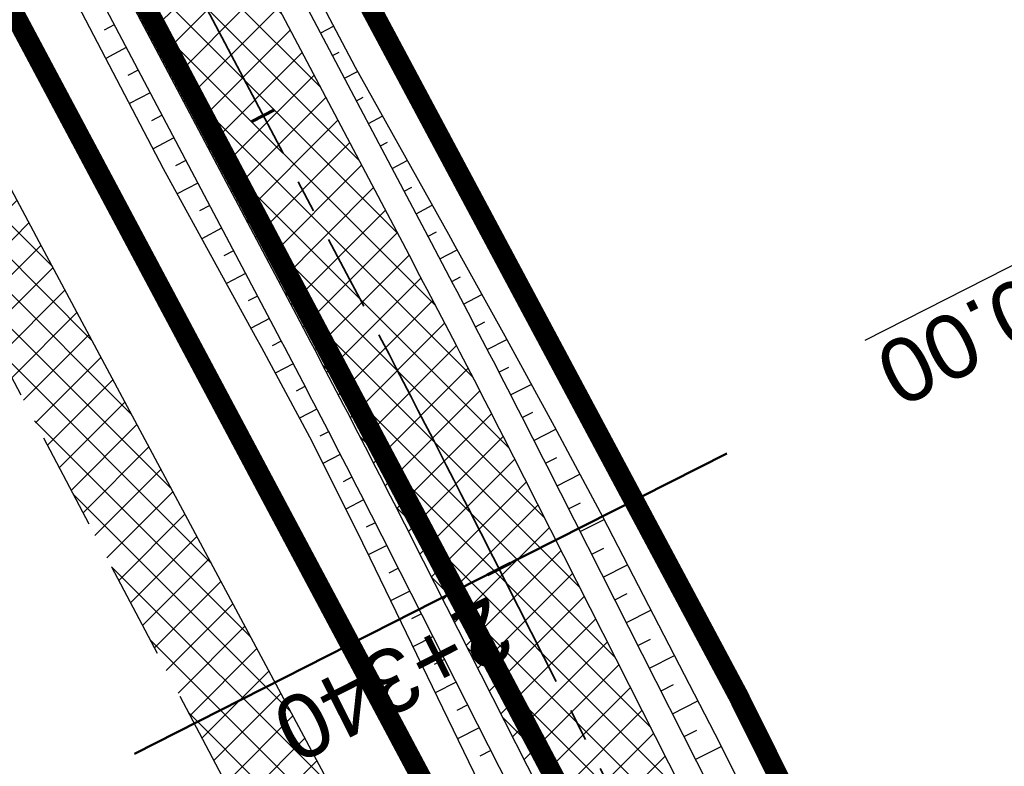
# Model space of a CAD drawing. Header units: metres. Extents: x 7529682 to 7533711, y 5721195 to 5727842.
# Tile 109 of 232: x 7530798 to 7530818, y 5725727 to 5725741. Entities that reach past the tile are written whole.
import ezdxf

# ---------------------------------------------------------------- set-up
doc = ezdxf.new("R2010")
doc.units = ezdxf.units.M
for name, pattern in [('817-dzialki-09-05-04$0$HIDDEN', [0.375, 0.25, -0.125]), ('ACAD_ISO05W100', [33, 24, -3, 0, -3, 0, -3]), ('CENTER2', [28.575000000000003, 19.05, -3.175, 3.175, -3.175]), ('HIDDEN', [9.524999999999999, 6.35, -3.175])]:
    doc.linetypes.add(name, pattern=pattern)
for name, color, linetype in [('C-DROGI-SYTUACJA', 7, 'Continuous'), ('C-DROGI-SYTUACJA-ETYKIETY', 7, 'Continuous'), ('D-hatch-pobocza', 131, 'Continuous'), ('D-pobocza', 60, 'Continuous'), ('D-rowy', 160, 'Continuous'), ('D-skarpa', 2, 'Continuous'), ('D-skarpa-kreskowanie', 2, 'Continuous')]:
    doc.layers.add(name, color=color, linetype=linetype)
for name, color, linetype, lineweight, true_color in [('D-hatch-ciag-pieszo-rowerowy', 7, 'Continuous', 13, 0xff9f80), ('D-LR-etap-III', 7, '817-dzialki-09-05-04$0$HIDDEN', 50, 0x00008f), ('D-przekroje-pop', 7, 'Continuous', 50, 0x000099)]:
    doc.layers.add(name, color=color, linetype=linetype, lineweight=lineweight, true_color=true_color)
for name, color, linetype, lineweight in [('D-krawędzie', 3, 'Continuous', 30), ('D-obrzeża', 2, 'Continuous', 30), ('D-pas-drogowy', 7, 'ACAD_ISO05W100', 50)]:
    doc.layers.add(name, color=color, linetype=linetype, lineweight=lineweight)
doc.layers.add('poprzeczki', color=7, linetype='Continuous', true_color=0x0000c7)
doc.styles.get("Standard").update_dxf_attribs({"font": 'arial.ttf'})
pattern_1 = [(45, (0, 0), (-0.3367596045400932, 0.3367596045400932), []), (135, (0, 0), (-0.3367596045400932, -0.3367596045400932), [])]

# ---------------------------------------------------------------- blocks, each defined once
blk = doc.blocks.new('AeccTickLine')
at = {"color": 0, "linetype": 'ByBlock', "lineweight": -2}
blk.add_line((0, 1), (-3.673819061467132e-16, -1), dxfattribs=at)

msp = doc.modelspace()

# ---------------------------------------------------------------- hatches: boundary and pattern name
at = {"layer": 'D-hatch-ciag-pieszo-rowerowy'}
h = msp.add_hatch(dxfattribs=at)
h.set_pattern_fill('ANSI37', color=256, scale=0.15, style=0)
h.set_pattern_definition(pattern_1)
edge = h.paths.add_edge_path()
edge.add_line((7530776.607199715, 5725790.32115803), (7530759.629252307, 5725822.460878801))
edge.add_line((7530759.629252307, 5725822.460878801), (7530758.520315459, 5725821.883972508))
edge.add_line((7530758.520315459, 5725821.883972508), (7530775.500859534, 5725789.739336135))
edge.add_line((7530775.500859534, 5725789.739336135), (7530792.728626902, 5725756.83339883))
edge.add_line((7530792.728626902, 5725756.83339883), (7530803.872935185, 5725735.729115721))
edge.add_arc((7530538.588320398, 5725595.643166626), 299.9999999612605, 26.897255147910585, 27.836700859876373, ccw=False)
edge.add_line((7530806.134081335, 5725731.360762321), (7530814.970565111, 5725713.941033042))
edge.add_line((7530814.970565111, 5725713.941033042), (7530815.845092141, 5725714.97978109))
edge.add_line((7530815.845092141, 5725714.97978109), (7530807.239406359, 5725731.94451075))
edge.add_arc((7530539.69370321, 5725596.226801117), 299.9999999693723, 26.89727954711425, 27.83670124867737)
edge.add_line((7530804.978317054, 5725736.312752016), (7530793.835011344, 5725757.415136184))
edge.add_line((7530793.835011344, 5725757.415136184), (7530776.607199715, 5725790.32115803))
edge = h.paths.add_edge_path()
edge.add_line((7530816.037319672, 5725715.20810562), (7530816.719618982, 5725716.018528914))
edge.add_line((7530816.719618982, 5725716.018528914), (7530808.344729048, 5725732.528263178))
edge.add_arc((7530540.799086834, 5725596.810433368), 299.9999999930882, 26.89730528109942, 27.83670086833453)
edge.add_line((7530806.083701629, 5725736.896382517), (7530794.941395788, 5725757.996873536))
edge.add_line((7530794.941395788, 5725757.996873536), (7530777.713539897, 5725790.902979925))
edge.add_line((7530777.713539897, 5725790.902979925), (7530760.738189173, 5725823.037785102))
edge.add_line((7530760.738189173, 5725823.037785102), (7530759.629252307, 5725822.460878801))
edge.add_line((7530759.629252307, 5725822.460878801), (7530776.607199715, 5725790.32115803))
edge.add_line((7530776.607199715, 5725790.32115803), (7530793.835011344, 5725757.415136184))
edge.add_line((7530793.835011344, 5725757.415136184), (7530804.978317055, 5725736.312752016))
edge.add_arc((7530539.69370321, 5725596.226801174), 299.9999999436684, 26.89727953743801, 27.83670123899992, ccw=False)
edge.add_line((7530807.239406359, 5725731.94451075), (7530815.845092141, 5725714.97978109))
edge.add_line((7530815.845092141, 5725714.97978109), (7530816.037319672, 5725715.20810562))
at = {"layer": 'D-hatch-pobocza'}
h = msp.add_hatch(dxfattribs=at)
h.set_pattern_fill('ANSI37', color=256, scale=0.15, style=0)
h.set_pattern_definition(pattern_1)
h.paths.add_polyline_path([(7530720.98, 5725884.44), (7530708.37, 5725908.34), (7530695.8, 5725932.28), (7530687.36, 5725949.02), (7530675.509999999, 5725970.87), (7530663.29, 5725994.02), (7530649.63, 5726020.19), (7530635.9, 5726046.17), (7530600.685173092, 5726114.059213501), (7530599.742800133, 5726113.514541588), (7530641.555222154, 5726032.007915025), (7530660.960861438, 5725995.070069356), (7530689.128213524, 5725941.540167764), (7530707.335918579, 5725907.031820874), (7530725.255781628, 5725873.092686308), (7530743.969545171, 5725837.653904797), (7530770.526708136, 5725787.119408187), (7530787.864146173, 5725754.266918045), (7530809.812893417, 5725712.701971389), (7530812.027706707, 5725712.540894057), (7530798.84, 5725737.15), (7530787.349999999, 5725758.8), (7530776.05, 5725780.2), (7530760.429999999, 5725809.79), (7530749.219999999, 5725830.63), (7530733.519999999, 5725861.06)])

# ---------------------------------------------------------------- linework, layer by layer
at = {"layer": 'C-DROGI-SYTUACJA', "color": 10, "linetype": 'CENTER2', "lineweight": 35, "ltscale": 0.2}
msp.add_lwpolyline([(7530731.225186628, 5725876.243669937), (7530749.9411932, 5725840.80064079), (7530776.607199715, 5725790.32115803), (7530793.835011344, 5725757.415136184), (7530804.978317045, 5725736.312752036, -0.004099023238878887), (7530807.239406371, 5725731.944510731), (7530820.113028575, 5725706.566228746), (7530830.270223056, 5725687.299354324), (7530846.386568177, 5725656.604833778), (7530866.204308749, 5725619.068234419), (7530877.760224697, 5725597.076230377, 0.1335355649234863), (7530884.90917624, 5725589.391702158), (7530887.484076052, 5725587.791725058, -0.1336076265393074), (7530894.635661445, 5725580.10218264), (7530904.400482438, 5725561.506014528, -0.1127731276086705)], format="xyb", dxfattribs=at)
at = {"layer": 'D-krawędzie', "linetype": 'HIDDEN', "ltscale": 0.3, "flags": 128}
msp.add_lwpolyline([(7530572.009999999, 5726166.06), (7530620.380949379, 5726072.761487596), (7530641.555222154, 5726032.007915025), (7530660.960861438, 5725995.070069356), (7530689.128213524, 5725941.540167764), (7530707.335918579, 5725907.031820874), (7530725.255781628, 5725873.092686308), (7530743.969545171, 5725837.653904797), (7530770.526708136, 5725787.119408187), (7530787.864146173, 5725754.266918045), (7530809.897571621, 5725712.541613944), (7530824.739035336, 5725684.389287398), (7530840.856259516, 5725653.693092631), (7530860.675070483, 5725616.154465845), (7530865.283000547, 5725607.394015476), (7530878.050274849, 5725583.079962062), (7530918.171722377, 5725507.178125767), (7530950.162943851, 5725446.305402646), (7530993.419108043, 5725364.264712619), (7531022.766433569, 5725308.719304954), (7531053.80955549, 5725249.872416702), (7531081.165622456, 5725197.874670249), (7531103.902359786, 5725154.540603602), (7531128.123220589, 5725108.448161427), (7531149.3, 5725068.249999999), (7531167.380094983, 5725033.766927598), (7531197.164745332, 5724976.987689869), (7531228.151004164, 5724918.034426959), (7531253.152837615, 5724870.491119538), (7531286.7961686, 5724806.653565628), (7531306.739858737, 5724768.664832), (7531335.094443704, 5724714.652299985), (7531357.3191504, 5724672.438740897), (7531373.644908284, 5724641.454376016), (7531392.161870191, 5724605.998675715), (7531418.480331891, 5724555.852756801), (7531439.726902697, 5724515.582472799), (7531468.399107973, 5724461.077223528), (7531491.782023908, 5724416.527754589), (7531531.990296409, 5724339.832565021), (7531557.226635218, 5724291.658956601), (7531569.851546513, 5724267.577443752), (7531591.375556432, 5724226.547822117), (7531610.003879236, 5724191.103071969), (7531616.882991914, 5724177.998849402), (7531629.984986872, 5724153.025496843), (7531641.006768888, 5724132.021778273), (7531664.906257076, 5724087.616922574), (7531677.64401952, 5724064.785715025), (7531683.112433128, 5724054.988140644), (7531686.752875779, 5724048.180044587), (7531695.447538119, 5724031.696667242), (7531703.748818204, 5724015.917210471), (7531709.214143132, 5724005.513965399), (7531719.388607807, 5723986.14687362), (7531726.295217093, 5723973.000144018), (7531732.740794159, 5723960.735633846), (7531735.13, 5723956.19)], dxfattribs=at)
at = {"layer": 'D-LR-etap-III', "ltscale": 10, "flags": 128}
msp.add_lwpolyline([(7531750.474471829, 5723895.103125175, 0.4, 0.4, 0), (7531750.505, 5723895.13, 0.4, 0.4, 0), (7531682.71, 5724022.92, 0.4, 0.4, 0), (7531619.177023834, 5724147.203692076, 0.4, 0.4, 0), (7531592.308960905, 5724198.48863389, 0.4, 0.4, 0), (7531553.263875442, 5724272.918564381, 0.4, 0.4, 0), (7531504.019999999, 5724366.79, 0.4, 0.4, 0), (7531482.09, 5724407.62, 0.4, 0.4, 0), (7531412.350402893, 5724541.182759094, 0.4, 0.4, 0), (7531388.463669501, 5724586.929768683, 0.4, 0.4, 0), (7531345.12, 5724669.94, 0.4, 0.4, 0), (7531127.66, 5725081.67, 0.4, 0.4, 0), (7531059.253139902, 5725211.040795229, 0.4, 0.4, 0), (7531008.007244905, 5725307.953830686, 0.4, 0.4, 0), (7530964.181635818, 5725390.835555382, 0.4, 0.4, 0), (7530914.557354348, 5725484.683561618, 0.4, 0.4, 0), (7530865.243241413, 5725577.493975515, 0.4, 0.4, 0), (7530840.085257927, 5725624.058651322, 0.4, 0.4, 0), (7530802.559525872, 5725694.924584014, 0.4, 0.4, 0), (7530755.54, 5725787.51, 0.4, 0.4, 0), (7530708.717810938, 5725876.303221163, 0.4, 0.4, 0), (7530695.12, 5725902.09, 0.4, 0.4, 0), (7530642.91397006, 5726001.07839487, 0.4, 0.4, 0), (7530634.934723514, 5726016.146615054, 0.4, 0.4, 0), (7530610.820000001, 5726061.929999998, 0.4, 0.4, 0), (7530610.820000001, 5726061.929999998, 0.4, 0.4, 0), (7530607.21, 5726063.51, 0.4, 0.4, 0), (7530597.42, 5726080.68, 0.4, 0.4, 0), (7530591.16, 5726088.44, 0.4, 0.4, 0), (7530581.28, 5726107.21, 0.4, 0.4, 0), (7530571.29, 5726130.56, 0.4, 0.4, 0), (7530549.554994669, 5726171.527317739, 0.4, 0.4, 0), (7530531.014309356, 5726206.473807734, 0.4, 0.4, 0), (7530516.461208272, 5726236.016618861, 0.4, 0.4, 0), (7530500.798929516, 5726266.141265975, 0.4, 0.4, 0), (7530491.349999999, 5726283.94, 0.4, 0.4, 0), (7530482.4, 5726303.41, 0.4, 0.4, 0), (7530482.4, 5726303.41, 0.4, 0.4, 0), (7530450.41, 5726357.28, 0.4, 0.4, 0), (7530397.759396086, 5726458.499907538, 0.4, 0.4, 0), (7530334.707815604, 5726583.664702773, 0.4, 0.4, 0), (7530303.939274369, 5726645.167943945, 0.4, 0.4, 0), (7530300.509779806, 5726651.777515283, 0.4, 0.4, 0), (7530289.213532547, 5726671.966724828, 0.4, 0.4, 0), (7530281.54, 5726685.57, 0.4, 0.4, 0), (7530261.37085633, 5726724.163374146, 0.4, 0.4, 0), (7530254.03, 5726738.21, 0.4, 0.4, 0), (7530197.219999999, 5726845.06, 0.4, 0.4, 0), (7530194.71, 5726849.15, 0.4, 0.4, 0), (7530195.92, 5726850.75, 0.4, 0.4, 0), (7530170.546669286, 5726892.961489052, 0.4, 0.4, 0), (7530143.174718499, 5726945.065838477, 0.4, 0.4, 0), (7530105.059999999, 5727018.32, 0.4, 0.4, 0), (7530100.059999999, 5727027.16, 0.4, 0.4, 0), (7530062.318670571, 5727099.625398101, 0.4, 0.4, 0), (7530015.378537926, 5727189.420463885, 0.4, 0.4, 0), (7529983.207960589, 5727250.206596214, 0.4, 0.4, 0), (7529953.284293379, 5727306.74720398, 0.4, 0.4, 0), (7529900.67053443, 5727406.15903814, 0.4, 0.4, 0), (7529890.630239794, 5727425.131178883, 0.4, 0.4, 0), (7529875.155383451, 5727454.426350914, 0.4, 0.4, 0), (7529857.560096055, 5727487.787346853, 0.4, 0.4, 0), (7529835.194401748, 5727530.19312405, 0.4, 0.4, 0), (7529811.740544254, 5727574.662079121, 0.4, 0.4, 0), (7529792.101859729, 5727611.922638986, 0.4, 0.4, 0), (7529768.066117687, 5727657.469613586, 0.4, 0.4, 0), (7529755.210566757, 5727682.131373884, 0.4, 0.4, 0), (7529753.309999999, 5727681.13, 0.4, 0.4, 0), (7529739.21, 5727707.77, 0.4, 0.4, 0), (7529735.394745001, 5727711.251990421, 0.4, 0.4, 0), (7529725.42, 5727730.2, 0.4, 0.4, 0), (7529723.55, 5727729.88, 0.4, 0.4, 0), (7529695.566668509, 5727782.932080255, 0.4, 0.4, 0), (7529717.67971874, 5727794.024357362, 0.4, 0.4, 0), (7529736.274870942, 5727758.647400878, 0.4, 0.4, 0), (7529736.274870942, 5727758.647400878, 0.4, 0.4, 0), (7529744.511003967, 5727750.406106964, 0.4, 0.4, 0), (7529744.511003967, 5727750.406106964, 0.4, 0.4, 0), (7529750.282568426, 5727738.549848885, 0.4, 0.4, 0), (7529777.108510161, 5727687.569424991, 0.4, 0.4, 0), (7529796.51537536, 5727651.329932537, 0.4, 0.4, 0), (7529814.937945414, 5727616.793170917, 0.4, 0.4, 0), (7529839.006722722, 5727572.303976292, 0.4, 0.4, 0), (7529860.617626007, 5727532.509108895, 0.4, 0.4, 0), (7529882.348967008, 5727491.504261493, 0.4, 0.4, 0), (7529904.865139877, 5727449.096370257, 0.4, 0.4, 0), (7529920.747384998, 5727418.884773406, 0.4, 0.4, 0), (7529946.676504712, 5727368.547487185, 0.4, 0.4, 0), (7529972.024701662, 5727320.573310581, 0.4, 0.4, 0), (7529987.740014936, 5727290.153392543, 0.4, 0.4, 0), (7529996.497385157, 5727273.661630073, 0.4, 0.4, 0), (7530017.541471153, 5727234.202689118, 0.4, 0.4, 0), (7530033.053657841, 5727204.864166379, 0.4, 0.4, 0), (7530051.622983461, 5727170.222745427, 0.4, 0.4, 0), (7530069.276612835, 5727137.015751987, 0.4, 0.4, 0), (7530089.385386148, 5727097.533639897, 0.4, 0.4, 0), (7530109.712512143, 5727060.746615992, 0.4, 0.4, 0), (7530136.769722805, 5727011.640131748, 0.4, 0.4, 0), (7530162.446686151, 5726962.743777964, 0.4, 0.4, 0), (7530187.674104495, 5726916.992101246, 0.4, 0.4, 0), (7530207.820739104, 5726879.335323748, 0.4, 0.4, 0), (7530230.625609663, 5726834.518686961, 0.4, 0.4, 0), (7530262.288093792, 5726776.61832811, 0.4, 0.4, 0), (7530277.509672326, 5726760.213143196, 0.4, 0.4, 0), (7530286.036865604, 5726744.106684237, 0.4, 0.4, 0), (7530288.097472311, 5726735.884066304, 0.4, 0.4, 0), (7530290.393870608, 5726725.046963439, 0.4, 0.4, 0), (7530296.17664807, 5726713.582980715, 0.4, 0.4, 0), (7530302.726195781, 5726701.18226779, 0.4, 0.4, 0), (7530325.685047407, 5726657.466383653, 0.4, 0.4, 0), (7530343.243978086, 5726623.648592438, 0.4, 0.4, 0), (7530360.229820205, 5726591.746871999, 0.4, 0.4, 0), (7530383.20855044, 5726548.059469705, 0.4, 0.4, 0), (7530406.017875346, 5726503.605514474, 0.4, 0.4, 0), (7530427.464919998, 5726462.620289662, 0.4, 0.4, 0), (7530447.9278544, 5726424.388014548, 0.4, 0.4, 0), (7530471.126878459, 5726379.920667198, 0.4, 0.4, 0), (7530490.501003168, 5726343.033350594, 0.4, 0.4, 0), (7530509.499458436, 5726306.733076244, 0.4, 0.4, 0), (7530529.890269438, 5726267.244072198, 0.4, 0.4, 0), (7530543.852446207, 5726238.990319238, 0.4, 0.4, 0), (7530554.808897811, 5726218.943990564, 0.4, 0.4, 0), (7530559.027108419, 5726212.223286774, 0.4, 0.4, 0), (7530563.060988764, 5726206.409670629, 0.4, 0.4, 0), (7530566.93354971, 5726200.463543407, 0.4, 0.4, 0), (7530569.771022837, 5726194.901501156, 0.4, 0.4, 0), (7530571.47319415, 5726191.282350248, 0.4, 0.4, 0), (7530572.839142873, 5726188.024533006, 0.4, 0.4, 0), (7530575.295071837, 5726182.034664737, 0.4, 0.4, 0), (7530579.736851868, 5726173.306070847, 0.4, 0.4, 0), (7530583.3, 5726167.41, 0.4, 0.4, 0), (7530593.4, 5726163.33, 0.4, 0.4, 0), (7530598.618375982, 5726155.264489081, 0.4, 0.4, 0), (7530608.258304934, 5726140.497132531, 0.4, 0.4, 0), (7530603.269999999, 5726136.83, 0.4, 0.4, 0), (7530606.53, 5726131.84, 0.4, 0.4, 0), (7530604.239057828, 5726124.21679044, 0.4, 0.4, 0), (7530605.847136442, 5726121.630127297, 0.4, 0.4, 0), (7530608.971611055, 5726116.164124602, 0.4, 0.4, 0), (7530618.114293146, 5726097.791111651, 0.4, 0.4, 0), (7530651.213125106, 5726034.959524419, 0.4, 0.4, 0), (7530670.243741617, 5725998.61095082, 0.4, 0.4, 0), (7530698.075474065, 5725945.952624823, 0.4, 0.4, 0), (7530716.505955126, 5725911.3051464, 0.4, 0.4, 0), (7530735.223454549, 5725875.667401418, 0.4, 0.4, 0), (7530752.504235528, 5725842.154920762, 0.4, 0.4, 0), (7530778.310652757, 5725793.501254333, 0.4, 0.4, 0), (7530797.499961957, 5725756.381811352, 0.4, 0.4, 0), (7530812.518974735, 5725728.28874362, 0.4, 0.4, 0), (7530820.039295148, 5725713.160404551, 0.4, 0.4, 0), (7530822.422446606, 5725710.193574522, 0.4, 0.4, 0), (7530833.154893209, 5725688.800634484, 0.4, 0.4, 0), (7530849.629354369, 5725656.158601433, 0.4, 0.4, 0), (7530867.98290276, 5725621.963939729, 0.4, 0.4, 0), (7530872.629809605, 5725612.88760475, 0.4, 0.4, 0), (7530880.354488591, 5725597.594500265, 0.4, 0.4, 0), (7530883.839446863, 5725593.389159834, 0.4, 0.4, 0), (7530891.782113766, 5725587.763349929, 0.4, 0.4, 0), (7530895.038670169, 5725584.280746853, 0.4, 0.4, 0), (7530897.033644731, 5725580.941110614, 0.4, 0.4, 0), (7530900.951646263, 5725579.945856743, 0.4, 0.4, 0), (7530904.80970798, 5725571.977328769, 0.4, 0.4, 0), (7530903.682362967, 5725568.566434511, 0.4, 0.4, 0), (7530908.900614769, 5725558.844845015, 0.4, 0.4, 0), (7530910.252030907, 5725545.671606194, 0.4, 0.4, 0), (7530912.872986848, 5725538.645543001, 0.4, 0.4, 0), (7530945.278171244, 5725478.464284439, 0.4, 0.4, 0), (7530959.692318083, 5725450.24628822, 0.4, 0.4, 0), (7531002.82670893, 5725368.192370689, 0.4, 0.4, 0), (7531044.703532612, 5725290.314293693, 0.4, 0.4, 0), (7531064.098839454, 5725253.212562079, 0.4, 0.4, 0), (7531083.010253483, 5725216.677517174, 0.4, 0.4, 0), (7531113.013137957, 5725158.465613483, 0.4, 0.4, 0), (7531137.364304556, 5725113.07076138, 0.4, 0.4, 0), (7531150.830830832, 5725086.711759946, 0.4, 0.4, 0), (7531159.745663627, 5725076.640848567, 0.4, 0.4, 0), (7531166.309999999, 5725074.58, 0.4, 0.4, 0), (7531172.29, 5725062.58, 0.4, 0.4, 0), (7531170.589828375, 5725055.605912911, 0.4, 0.4, 0), (7531173.732823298, 5725044.080706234, 0.4, 0.4, 0), (7531215.342008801, 5724964.859648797, 0.4, 0.4, 0), (7531238.054496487, 5724921.684649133, 0.4, 0.4, 0), (7531262.389821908, 5724875.282876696, 0.4, 0.4, 0), (7531295.587160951, 5724811.265731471, 0.4, 0.4, 0), (7531348.487908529, 5724712.362812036, 0.4, 0.4, 0), (7531363.740817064, 5724682.68394264, 0.4, 0.4, 0), (7531366.986905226, 5724675.865317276, 0.4, 0.4, 0), (7531382.541261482, 5724646.110625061, 0.4, 0.4, 0), (7531401.299165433, 5724610.874551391, 0.4, 0.4, 0), (7531428.964837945, 5724558.862274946, 0.4, 0.4, 0), (7531449.111202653, 5724520.397801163, 0.4, 0.4, 0), (7531477.292992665, 5724465.831467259, 0.4, 0.4, 0), (7531500.996290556, 5724421.112506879, 0.4, 0.4, 0), (7531512.121834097, 5724400.549045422, 0.4, 0.4, 0), (7531513.78163794, 5724396.757451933, 0.4, 0.4, 0), (7531526.32, 5724379.39, 0.4, 0.4, 0), (7531566.783642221, 5724302.73628205, 0.4, 0.4, 0), (7531578.579156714, 5724282.774819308, 0.4, 0.4, 0), (7531584.232619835, 5724273.111246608, 0.4, 0.4, 0), (7531590.109283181, 5724263.508189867, 0.4, 0.4, 0), (7531593.027899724, 5724258.771479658, 0.4, 0.4, 0), (7531595.711841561, 5724254.226824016, 0.4, 0.4, 0), (7531601.659976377, 5724243.898197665, 0.4, 0.4, 0), (7531606.097733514, 5724235.986407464, 0.4, 0.4, 0), (7531609.382207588, 5724230.799061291, 0.4, 0.4, 0), (7531611.580260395, 5724227.671180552, 0.4, 0.4, 0), (7531612.707802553, 5724225.86410867, 0.4, 0.4, 0), (7531618.665224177, 5724214.480919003, 0.4, 0.4, 0), (7531619.885522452, 5724212.333950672, 0.4, 0.4, 0), (7531620.931818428, 5724210.787064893, 0.4, 0.4, 0), (7531623.518605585, 5724207.111542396, 0.4, 0.4, 0), (7531626.143926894, 5724203.61306897, 0.4, 0.4, 0), (7531632.022984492, 5724196.485954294, 0.4, 0.4, 0), (7531653.949089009, 5724152.617641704, 0.4, 0.4, 0), (7531656.750690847, 5724143.103797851, 0.4, 0.4, 0), (7531659.61440691, 5724133.254504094, 0.4, 0.4, 0), (7531661.627147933, 5724128.646047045, 0.4, 0.4, 0.01093811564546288), (7531674.314987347, 5724101.43546424, 0.4, 0.4, 0), (7531685.137626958, 5724081.408252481, 0.4, 0.4, 0), (7531692.159945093, 5724066.277333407, 0.4, 0.4, 0), (7531699.662164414, 5724051.388120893, 0.4, 0.4, 0), (7531704.480624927, 5724040.808561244, 0.4, 0.4, 0), (7531704.480624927, 5724040.808561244, 0.4, 0.4, 0), (7531704.401251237, 5724037.368913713, 0.4, 0.4, 0), (7531720.383609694, 5724003.441317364, 0.4, 0.4, 0), (7531728.79890528, 5723986.206298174, 0.4, 0.4, 0), (7531733.237926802, 5723977.192631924, 0.4, 0.4, 0), (7531736.750027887, 5723969.505210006, 0.4, 0.4, 0), (7531737.336143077, 5723968.518916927, 0.4, 0.4, 0), (7531738.285051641, 5723967.699360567, 0.4, 0.4, 0), (7531742.180915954, 5723962.346428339, 0.4, 0.4, 0), (7531744.286141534, 5723958.615526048, 0.4, 0.4, 0), (7531755.393260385, 5723944.192617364, 0.4, 0.4, 0), (7531758.69, 5723936.76, 0.4, 0.4, 0), (7531780.08, 5723929.25, 0.4, 0.4, 0), (7531792.611989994, 5723906.337708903, 0.4, 0.4, 0), (7531792.611989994, 5723906.337708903, 0.4, 0.4, 0), (7531756.962094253, 5723883.055323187, 0.4, 0.4, 0), (7531750.46, 5723895.130000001, 0.4, 0.4, 0), (7531750.46, 5723895.130000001, 0, 0, 0)], format="xyseb", dxfattribs=at)
at = {"layer": 'D-obrzeża'}
for points in [[(7530816.719618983, 5725716.018528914), (7530808.344729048, 5725732.528263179, 0.004098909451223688), (7530806.083701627, 5725736.89638252), (7530794.941395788, 5725757.996873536), (7530777.713539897, 5725790.902979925), (7530751.046456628, 5725841.384501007), (7530732.330539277, 5725876.827361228), (7530714.411684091, 5725910.764586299), (7530696.205942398, 5725945.269212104), (7530668.046470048, 5725998.784136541), (7530664.910117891, 5726005.013743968, 0.005149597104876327), (7530662.074668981, 5726010.504156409), (7530653.607852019, 5726026.492780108, -0.005149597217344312), (7530650.772403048, 5726031.983192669), (7530642.15542369, 5726049.098744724), (7530627.426120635, 5726076.938607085), (7530607.072789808, 5726115.582281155, 0.0171909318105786), (7530603.662130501, 5726121.550863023), (7530600.460822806, 5726126.731204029, -0.2231735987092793), (7530600.169674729, 5726129.265560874), (7530602.62444678, 5726136.556380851), (7530601.532376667, 5726138.657784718)], [(7530597.423349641, 5726127.911989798, 0.1239919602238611), (7530598.087196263, 5726125.816569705), (7530601.490245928, 5726120.309770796, -0.0171909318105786), (7530604.900905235, 5726114.341188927), (7530625.206004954, 5726075.789088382), (7530639.927362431, 5726047.964838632), (7530648.539517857, 5726030.859026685, 0.005149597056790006), (7530651.374987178, 5726025.36862485), (7530659.841864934, 5726009.380030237, -0.005149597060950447), (7530662.677334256, 5726003.889628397), (7530665.829676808, 5725997.62831794), (7530693.994192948, 5725944.103808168), (7530712.200589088, 5725909.597942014), (7530730.119780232, 5725875.660080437), (7530748.835751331, 5725840.217118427), (7530775.500859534, 5725789.739336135), (7530792.728626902, 5725756.83339883), (7530803.872935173, 5725735.729115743, -0.004099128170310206), (7530806.134081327, 5725731.360762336), (7530819.007277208, 5725705.983294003)]]:
    msp.add_lwpolyline(points, format="xyb", dxfattribs=at)
at = {"layer": 'D-pas-drogowy', "ltscale": 0.2, "flags": 128}
msp.add_lwpolyline([(7531633.018560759, 5724182.834272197, 0.4, 0.4, 0), (7531617.558899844, 5724211.608162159, 0.4, 0.4, 0), (7531566.783642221, 5724302.73628205, 0.4, 0.4, 0), (7531538.419082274, 5724356.469679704, 0.4, 0.4, 0), (7531526.32, 5724379.39, 0.4, 0.4, 0), (7531516.102085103, 5724393.607319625, 0.4, 0.4, 0.001485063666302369), (7531513.78037409, 5724396.837773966, 0.4, 0.4, 0), (7531501.87, 5724413.41, 0.4, 0.4, 0), (7531474.926107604, 5724464.507896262, 0.4, 0.4, 0), (7531446.200436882, 5724518.992313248, 0.4, 0.4, 0), (7531424.962185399, 5724559.262257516, 0.4, 0.4, 0), (7531398.444460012, 5724609.565801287, 0.4, 0.4, 0), (7531379.647455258, 5724645.216004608, 0.4, 0.4, 0), (7531365.23, 5724672.56, 0.4, 0.4, 0), (7531341.305752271, 5724717.915356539, 0.4, 0.4, 0), (7531312.899996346, 5724771.788898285, 0.4, 0.4, 0), (7531292.590923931, 5724810.306502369, 0.4, 0.4, 0), (7531259.391619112, 5724873.271351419, 0.4, 0.4, 0), (7531233.740401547, 5724921.922582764, 0.4, 0.4, 0), (7531203.072738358, 5724980.092044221, 0.4, 0.4, 0), (7531173.471398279, 5725036.225177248, 0.4, 0.4, 0), (7531168.269999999, 5725046.09, 0.4, 0.4, 0), (7531172.29, 5725062.58, 0.4, 0.4, 0), (7531166.309999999, 5725074.58, 0.4, 0.4, 0), (7531150.32, 5725079.6, 0.4, 0.4, 0), (7531141.5, 5725096.43, 0.4, 0.4, 0), (7531109.311735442, 5725157.814415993, 0.4, 0.4, 0), (7531086.641300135, 5725201.047918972, 0.4, 0.4, 0), (7531059.198258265, 5725253.383662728, 0.4, 0.4, 0), (7531028.206828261, 5725312.48946212, 0.4, 0.4, 0), (7530999.104694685, 5725367.990143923, 0.4, 0.4, 0), (7530956.247527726, 5725449.724815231, 0.4, 0.4, 0), (7530924.397774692, 5725510.463768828, 0.4, 0.4, 0), (7530897.509999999, 5725561.74, 0.4, 0.4, 0), (7530894.46, 5725566.14, 0.4, 0.4, 0), (7530892.16, 5725570.49, 0.4, 0.4, 0), (7530869.362688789, 5725613.307018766, 0.4, 0.4, 0), (7530861.693971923, 5725627.704613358, 0.4, 0.4, 0), (7530852.74, 5725644.52, 0.4, 0.4, 0), (7530831.509999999, 5725684.2, 0.4, 0.4, 0), (7530811.13, 5725722.52, 0.4, 0.4, 0), (7530792.3476413, 5725757.940652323, 0.4, 0.4, 0), (7530768.03, 5725803.8, 0.4, 0.4, 0), (7530748.768542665, 5725840.178507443, 0.4, 0.4, 0), (7530727.7, 5725879.97, 0.4, 0.4, 0), (7530712.0981582, 5725909.54523909, 0.4, 0.4, 0), (7530693.644105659, 5725944.645156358, 0.4, 0.4, 0), (7530665.702224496, 5725997.538976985, 0.4, 0.4, 0), (7530641.759999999, 5726042.88, 0.4, 0.4, 0), (7530616.5, 5726091.48, 0.4, 0.4, 0), (7530604.628439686, 5726114.319880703, 0.4, 0.4, -0.007762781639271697), (7530602.5, 5726118.43, 0.4, 0.4, 0), (7530603.992037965, 5726123.394821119, 0.4, 0.4, 0), (7530606.53, 5726131.84, 0.4, 0.4, 0), (7530603.269999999, 5726136.83, 0.4, 0.4, 0), (7530593.775620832, 5726151.368713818, 0.4, 0.4, 0), (7530590.202637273, 5726156.84001263, 0.4, 0.4, 0), (7530583.3, 5726167.41, 0.4, 0.4, 0), (7530580.578343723, 5726170.427567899, 0.4, 0.4, 0), (7530575.849999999, 5726175.67, 0.4, 0.4, 0), (7530569.009999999, 5726186.66, 0.4, 0.4, 0), (7530562.555322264, 5726199.189409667, 0.4, 0.4, 0), (7530555.67, 5726211.39, 0.4, 0.4, 0), (7530548.29, 5726224.23, 0.4, 0.4, 0), (7530540.58, 5726237.71, 0.4, 0.4, 0), (7530532.679999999, 5726252.65, 0.4, 0.4, 0), (7530524.059999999, 5726269.35, 0.4, 0.4, 0), (7530502.82, 5726309.91, 0.4, 0.4, 0), (7530488.83, 5726336.63, 0.4, 0.4, 0), (7530466.03, 5726380.16, 0.4, 0.4, 0), (7530438.469999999, 5726432.77, 0.4, 0.4, 0), (7530424.53, 5726459.09, 0.4, 0.4, 0), (7530401.63, 5726502.97, 0.4, 0.4, 0), (7530383.38, 5726538.06, 0.4, 0.4, 0), (7530353.969999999, 5726593.52, 0.4, 0.4, 0), (7530338.469999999, 5726622.74, 0.4, 0.4, 0), (7530322.009999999, 5726653.88, 0.4, 0.4, 0), (7530297.54, 5726700.33, 0.4, 0.4, 0), (7530287.38, 5726719.6, 0.4, 0.4, 0), (7530285.94993921, 5726722.315508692, 0.4, 0.4, 0), (7530280.259999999, 5726733.12, 0.4, 0.4, 0), (7530266.73, 5726758.74, 0.4, 0.4, 0), (7530260.42, 5726770.47, 0.4, 0.4, 0), (7530253.25, 5726783.82, 0.4, 0.4, 0), (7530244.95, 5726799.33, 0.4, 0.4, 0), (7530239.389999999, 5726808.49, 0.4, 0.4, 0), (7530238.29, 5726807.9, 0.4, 0.4, 0), (7530218.11, 5726850.67, 0.4, 0.4, 0), (7530175.906646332, 5726928.168028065, 0.4, 0.4, 0), (7530096.679999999, 5727076.15, 0.4, 0.4, 0), (7530094.679999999, 5727079.89, 0.4, 0.4, 0), (7530064.59693469, 5727135.522637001, 0.4, 0.4, 0), (7530046.730970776, 5727168.8921561, 0.4, 0.4, 0), (7530025.803045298, 5727208.461374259, 0.4, 0.4, 0), (7530012.846501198, 5727232.979315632, 0.4, 0.4, 0), (7529994.15, 5727268.45, 0.4, 0.4, 0), (7529981.670868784, 5727291.93018666, 0.4, 0.4, 0), (7529949.889999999, 5727351.73, 0.4, 0.4, 0), (7529924.75, 5727399.03, 0.4, 0.4, 0), (7529915.515824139, 5727417.099754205, 0.4, 0.4, 0), (7529885.83, 5727475.19, 0.4, 0.4, 0), (7529862.559999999, 5727519.97, 0.4, 0.4, 0), (7529852.984923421, 5727538.191086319, 0.4, 0.4, 0), (7529836.513084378, 5727569.51130111, 0.4, 0.4, 0), (7529815.36890814, 5727609.140983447, 0.4, 0.4, 0), (7529792.795203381, 5727651.247499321, 0.4, 0.4, 0), (7529774.199114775, 5727685.858348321, 0.4, 0.4, 0), (7529746.966026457, 5727736.059440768, 0.4, 0.4, 0), (7529733.92, 5727757.62, 0.4, 0.4, 0), (7529708.607472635, 5727806.388536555, 0.4, 0.4, 0), (7529688.491967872, 5727796.344621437, 0.4, 0.4, 0), (7529723.55, 5727729.88, 0.4, 0.4, 0), (7529725.42, 5727730.2, 0.4, 0.4, 0), (7529735.38, 5727711.28, 0.4, 0.4, 0), (7529739.21, 5727707.77, 0.4, 0.4, 0), (7529753.309999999, 5727681.13, 0.4, 0.4, 0), (7529755.178396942, 5727682.114424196, 0.4, 0.4, 0), (7529792.101859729, 5727611.922638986, 0.4, 0.4, 0), (7529811.740544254, 5727574.662079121, 0.4, 0.4, 0), (7529835.194401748, 5727530.19312405, 0.4, 0.4, 0), (7529857.560096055, 5727487.787346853, 0.4, 0.4, 0), (7529875.155383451, 5727454.426350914, 0.4, 0.4, 0), (7529890.630239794, 5727425.131178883, 0.4, 0.4, 0), (7529900.67053443, 5727406.15903814, 0.4, 0.4, 0), (7529953.284293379, 5727306.74720398, 0.4, 0.4, 0), (7529983.207960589, 5727250.206596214, 0.4, 0.4, 0), (7530015.378537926, 5727189.420463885, 0.4, 0.4, 0), (7530062.318670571, 5727099.625398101, 0.4, 0.4, 0), (7530100.059999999, 5727027.16, 0.4, 0.4, 0), (7530105.059999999, 5727018.32, 0.4, 0.4, 0), (7530143.174718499, 5726945.065838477, 0.4, 0.4, 0), (7530170.546669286, 5726892.961489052, 0.4, 0.4, 0), (7530195.92, 5726850.75, 0.4, 0.4, 0), (7530194.71, 5726849.15, 0.4, 0.4, 0), (7530197.219999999, 5726845.06, 0.4, 0.4, 0), (7530254.03, 5726738.21, 0.4, 0.4, 0), (7530261.37085633, 5726724.163374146, 0.4, 0.4, 0), (7530281.54, 5726685.57, 0.4, 0.4, 0), (7530289.213532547, 5726671.966724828, 0.4, 0.4, 0), (7530300.509779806, 5726651.777515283, 0.4, 0.4, 0), (7530303.939274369, 5726645.167943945, 0.4, 0.4, 0), (7530334.707815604, 5726583.664702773, 0.4, 0.4, 0), (7530397.759396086, 5726458.499907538, 0.4, 0.4, 0), (7530450.41, 5726357.28, 0.4, 0.4, 0), (7530482.4, 5726303.41, 0.4, 0.4, 0), (7530483.687990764, 5726301.003383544, 0.4, 0.4, 0), (7530491.349999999, 5726283.94, 0.4, 0.4, 0), (7530512.67, 5726243.78, 0.4, 0.4, 0), (7530529.429999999, 5726209.46, 0.4, 0.4, 0), (7530571.29, 5726130.56, 0.4, 0.4, 0), (7530581.28, 5726107.21, 0.4, 0.4, 0), (7530591.16, 5726088.44, 0.4, 0.4, 0), (7530597.42, 5726080.68, 0.4, 0.4, 0), (7530607.21, 5726063.51, 0.4, 0.4, 0), (7530610.820000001, 5726061.929999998, 0.4, 0.4, 0), (7530634.934723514, 5726016.146615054, 0.4, 0.4, 0), (7530642.91397006, 5726001.07839487, 0.4, 0.4, 0), (7530695.12, 5725902.09, 0.4, 0.4, 0), (7530708.717810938, 5725876.303221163, 0.4, 0.4, 0), (7530755.54, 5725787.51, 0.4, 0.4, 0), (7530802.559525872, 5725694.924584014, 0.4, 0.4, 0), (7530840.085257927, 5725624.058651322, 0.4, 0.4, 0), (7530865.243241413, 5725577.493975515, 0.4, 0.4, 0), (7530914.557354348, 5725484.683561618, 0.4, 0.4, 0), (7530964.181635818, 5725390.835555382, 0.4, 0.4, 0), (7531008.007244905, 5725307.953830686, 0.4, 0.4, 0), (7531059.253139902, 5725211.040795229, 0.4, 0.4, 0), (7531127.66, 5725081.67, 0.4, 0.4, 0), (7531345.12, 5724669.94, 0.4, 0.4, 0), (7531388.463669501, 5724586.929768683, 0.4, 0.4, 0), (7531412.350402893, 5724541.182759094, 0.4, 0.4, 0), (7531482.09, 5724407.62, 0.4, 0.4, 0), (7531504.019999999, 5724366.79, 0.4, 0.4, 0), (7531519.374444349, 5724337.520497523, 0.4, 0.4, 0), (7531563.748815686, 5724252.931583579, 0.4, 0.4, 0), (7531602.175111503, 5724179.681224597, 0.4, 0.4, 0), (7531619.177023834, 5724147.203692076, 0.4, 0.4, 0), (7531625.038493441, 5724135.63500206, 0.4, 0.4, 0), (7531656.796442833, 5724073.31633882, 0.4, 0.4, 0), (7531675.12, 5724037.36, 0.4, 0.4, 0), (7531682.71, 5724022.92, 0.4, 0.4, 0), (7531705.565196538, 5723979.810545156, 0.4, 0.4, 0), (7531736.605941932, 5723921.261514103, 0.4, 0.4, 0), (7531750.46, 5723895.130000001, 0.4, 0.4, 0), (7531740.769999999, 5723886.56, 0.4, 0.4, 0), (7531732.86, 5723885, 0.4, 0.4, 0), (7531722.179999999, 5723887.77, 0.4, 0.4, 0), (7531729.87, 5723862.17, 0.4, 0.4, 0), (7531742.92, 5723861.93, 0.4, 0.4, 0), (7531763.71, 5723859.52, 0.4, 0.4, 0), (7531768.42, 5723854.12, 0.4, 0.4, 0), (7531787.42, 5723817.97, 0.4, 0.4, 0), (7531795.57, 5723809.82, 0.4, 0.4, 0), (7531816.346897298, 5723819.850397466, 0.4, 0.4, 0), (7531816.346897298, 5723819.850397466, 0.4, 0.4, 0), (7531805.059999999, 5723843.23, 0.4, 0.4, 0), (7531803.61, 5723886.23, 0.4, 0.4, 0), (7531803.61, 5723886.23, 0.4, 0.4, 0), (7531780.08, 5723929.25, 0.4, 0.4, 0), (7531758.69, 5723936.76, 0.4, 0.4, 0), (7531749.3590272, 5723946.412126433, 0.4, 0.4, 0), (7531742.71, 5723953.29, 0.4, 0.4, 0), (7531735.177368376, 5723967.877529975, 0.4, 0.4, 0), (7531722.37, 5723992.68, 0.4, 0.4, 0), (7531705.041669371, 5724030.885563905, 0.4, 0.4, 0), (7531699.469999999, 5724043.17, 0.4, 0.4, 0), (7531692.69, 5724058.11, 0.4, 0.4, 0), (7531679.672010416, 5724084.016803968, 0.4, 0.4, 0), (7531674.55, 5724094.21, 0.4, 0.4, 0), (7531666.633166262, 5724114.002855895, 0.4, 0.4, 0), (7531649, 5724153.82, 0.4, 0.4, 0), (7531641.49, 5724149.34, 0.4, 0.4, 0), (7531626.04, 5724179.34, 0.4, 0.4, 0), (7531633.03, 5724182.84, 0, 0, 0)], format="xyseb", dxfattribs=at)
at = {"layer": 'D-pobocza'}
for points in [[(7530817.069429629, 5725716.434027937), (7530808.786858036, 5725732.76176432, 0.004098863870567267), (7530806.525855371, 5725737.129834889), (7530795.383949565, 5725758.229568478), (7530778.156075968, 5725791.135708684), (7530751.488562, 5725841.618045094), (7530732.772680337, 5725877.060837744), (7530714.853835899, 5725910.998042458), (7530696.648292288, 5725945.502292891), (7530668.489828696, 5725999.015300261), (7530665.356674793, 5726005.238566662, 0.005149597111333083), (7530662.521229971, 5726010.728981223), (7530654.054424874, 5726026.717611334, -0.005149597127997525), (7530651.218980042, 5726032.208025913), (7530642.601035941, 5726049.325525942), (7530627.870143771, 5726077.168510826), (7530607.515180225, 5726115.815284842, 0.01719093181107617), (7530604.087467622, 5726121.813709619), (7530600.886159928, 5726126.994050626, -0.0952056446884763), (7530600.550530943, 5726127.875840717)], [(7530602.007271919, 5726118.490346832, -0.01261795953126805), (7530604.458514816, 5726114.108185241), (7530624.761981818, 5726075.559184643), (7530639.481750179, 5726047.738057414), (7530648.092941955, 5726030.634191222, 0.005149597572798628), (7530650.928415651, 5726025.14379095), (7530659.395303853, 5726009.155205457, -0.00514959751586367), (7530662.230777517, 5726003.664805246), (7530665.386318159, 5725997.397154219), (7530693.551843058, 5725943.870727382), (7530711.758370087, 5725909.364613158), (7530729.677628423, 5725875.426624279), (7530748.393610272, 5725839.983641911), (7530775.058323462, 5725789.506607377), (7530792.286073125, 5725756.600703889), (7530803.430782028, 5725735.495662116, -0.004099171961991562), (7530805.691951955, 5725731.127261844), (7530814.620754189, 5725713.525533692)]]:
    msp.add_lwpolyline(points, format="xyb", dxfattribs=at)
for points in [[(7530798.84, 5725737.15), (7530787.349999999, 5725758.8), (7530776.05, 5725780.2), (7530760.429999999, 5725809.79), (7530749.219999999, 5725830.63), (7530733.519999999, 5725861.06), (7530720.98, 5725884.44), (7530708.37, 5725908.34), (7530695.8, 5725932.28), (7530687.36, 5725949.02), (7530675.509999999, 5725970.87), (7530663.29, 5725994.02), (7530649.63, 5726020.19), (7530635.9, 5726046.17), (7530600.685173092, 5726114.059213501), (7530599.742800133, 5726113.514541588)], [(7530812.027706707, 5725712.540894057), (7530798.84, 5725737.15)]]:
    msp.add_lwpolyline(points, dxfattribs=at)
at = {"layer": 'D-przekroje-pop', "extrusion": (0.4523923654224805, -0.8918190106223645, 0), "elevation": -1699435.558246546}
msp.add_lwpolyline([(9306399.479587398, 0), (9306394.479587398, 0), (9306386.479587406, 0)], dxfattribs=at)
at = {"layer": 'D-rowy', "linetype": 'HIDDEN', "ltscale": 0.1, "const_width": 0.4, "flags": 128}
msp.add_lwpolyline([(7530812.482115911, 5725715.105457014), (7530791.994644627, 5725753.55506961), (7530762.298990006, 5725810.645308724)], dxfattribs=at)
at = {"layer": 'D-skarpa', "linetype": 'Continuous'}
for points in [[(7530784.814099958, 5725779.157269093), (7530786.411447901, 5725776.02374882), (7530786.434129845, 5725775.978295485), (7530787.780584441, 5725773.228878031), (7530788.621372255, 5725771.479614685), (7530790.941038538, 5725767.050263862), (7530795.640449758, 5725758.360365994), (7530795.695159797, 5725758.259799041), (7530797.975112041, 5725753.80944399), (7530800.283837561, 5725749.374282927), (7530802.697571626, 5725744.99457258), (7530805.027200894, 5725740.570449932), (7530806.854116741, 5725737.303285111), (7530806.980805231, 5725737.076557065), (7530807.957259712, 5725735.314029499), (7530808.922503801, 5725733.544951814), (7530809.239034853, 5725732.958860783), (7530809.873733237, 5725731.77937551), (7530812.166655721, 5725727.335985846), (7530814.396253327, 5725722.86047342), (7530816.627449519, 5725718.385771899), (7530817.666126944, 5725715.938717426)], [(7530780.522251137, 5725776.910289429), (7530781.609008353, 5725773.509451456), (7530781.632506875, 5725773.464425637), (7530783.066026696, 5725770.760590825), (7530783.985604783, 5725769.0525778), (7530786.790920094, 5725764.877486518), (7530789.617227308, 5725760.713385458), (7530791.94766108, 5725756.42702176), (7530792.007178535, 5725756.312327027), (7530801.273565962, 5725738.588308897), (7530803.074633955, 5725735.307494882), (7530803.19809324, 5725735.083217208), (7530804.135804, 5725733.332710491), (7530805.026679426, 5725731.557915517), (7530805.314698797, 5725730.968165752), (7530812.44217882, 5725716.262712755), (7530814.308127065, 5725713.154200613)]]:
    msp.add_lwpolyline(points, dxfattribs=at)
at = {"layer": 'D-skarpa-kreskowanie', "linetype": 'Continuous'}
for p, q in [((7530800.314282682, 5725741.39746289, 107.667457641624), (7530800.114692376, 5725741.292067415, 107.5169775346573)), ((7530804.355549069, 5725741.239804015, 107.7764422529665), (7530804.605292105, 5725741.371683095, 107.5881497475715)), ((7530800.547759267, 5725740.955321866, 107.6622724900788), (7530800.146761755, 5725740.743571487, 107.3599424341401)), ((7530804.589025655, 5725740.797662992, 107.7712571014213), (7530804.713640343, 5725740.863466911, 107.6773044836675)), ((7530800.781235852, 5725740.513180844, 107.6570873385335), (7530800.579828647, 5725740.406825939, 107.5052373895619)), ((7530804.82250224, 5725740.355521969, 107.7660719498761), (7530805.073321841, 5725740.487969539, 107.5769677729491)), ((7530801.014712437, 5725740.07103982, 107.6519021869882), (7530800.610081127, 5725739.857370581, 107.3468324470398)), ((7530805.055978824, 5725739.913380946, 107.7608867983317), (7530805.186699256, 5725739.982409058, 107.6623307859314)), ((7530801.248189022, 5725739.628898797, 107.6467170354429), (7530801.044964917, 5725739.521584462, 107.4934972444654)), ((7530805.289455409, 5725739.471239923, 107.7557016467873), (7530805.561517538, 5725739.614904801, 107.5505817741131)), ((7530801.481665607, 5725739.186757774, 107.6415318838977), (7530801.073400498, 5725738.971169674, 107.3337224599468)), ((7530805.522931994, 5725739.0290989, 107.7505164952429), (7530805.66427369, 5725739.103735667, 107.6439526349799)), ((7530801.715142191, 5725738.744616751, 107.6363467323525), (7530801.510711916, 5725738.636665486, 107.4822175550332)), ((7530805.756408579, 5725738.586957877, 107.7453313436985), (7530806.049713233, 5725738.741840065, 107.5241957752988)), ((7530801.948618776, 5725738.302475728, 107.6311615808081), (7530801.546925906, 5725738.090358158, 107.3283072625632)), ((7530805.989885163, 5725738.144816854, 107.740146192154), (7530806.141848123, 5725738.225062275, 107.6255744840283)), ((7530802.182095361, 5725737.860334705, 107.6259764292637), (7530801.984832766, 5725737.756168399, 107.4772512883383)), ((7530806.223361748, 5725737.702675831, 107.7349610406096), (7530806.537908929, 5725737.868775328, 107.4978097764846)), ((7530802.415571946, 5725737.418193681, 107.6207912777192), (7530802.028214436, 5725737.213646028, 107.3287450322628)), ((7530806.456838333, 5725737.260534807, 107.7297758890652), (7530806.619422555, 5725737.346388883, 107.6071963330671)), ((7530802.64904853, 5725736.976052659, 107.6156061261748), (7530802.458953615, 5725736.875671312, 107.4722850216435)), ((7530806.689871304, 5725736.818160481, 107.7246119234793), (7530807.02592473, 5725736.995115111, 107.4714019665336)), ((7530802.882525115, 5725736.533911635, 107.6104209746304), (7530802.509502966, 5725736.3369339, 107.3291828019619)), ((7530806.921492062, 5725736.375044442, 107.7194568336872), (7530807.095044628, 5725736.466064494, 107.5888018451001)), ((7530803.116001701, 5725736.091770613, 107.605235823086), (7530802.933074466, 5725735.995174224, 107.4673187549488)), ((7530807.153112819, 5725735.931928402, 107.7143017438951), (7530807.511289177, 5725736.119018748, 107.4448906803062)), ((7530803.349478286, 5725735.649629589, 107.6000506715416), (7530802.990791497, 5725735.460221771, 107.3296205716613)), ((7530807.384733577, 5725735.488812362, 107.709146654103), (7530807.569367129, 5725735.584865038, 107.5703900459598)), ((7530803.582599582, 5725735.20730167, 107.5948456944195), (7530803.40672878, 5725735.114677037, 107.4623250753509)), ((7530807.615873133, 5725735.045446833, 107.7039915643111), (7530807.996265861, 5725735.242539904, 107.4183633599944)), ((7530803.81422034, 5725734.764185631, 107.5896301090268), (7530803.466650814, 5725734.58187729, 107.327962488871)), ((7530807.844534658, 5725734.600796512, 107.6988364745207), (7530808.040343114, 5725734.701839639, 107.5519340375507)), ((7530804.045841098, 5725734.321069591, 107.5844145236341), (7530803.87414638, 5725734.231378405, 107.4552674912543)), ((7530808.073196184, 5725734.156146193, 107.6936813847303), (7530808.476056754, 5725734.363189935, 107.3916987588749)), ((7530804.277461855, 5725733.877953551, 107.5791989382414), (7530803.938260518, 5725733.701482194, 107.3242783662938)), ((7530808.301857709, 5725733.711495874, 107.6885262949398), (7530808.508919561, 5725733.817478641, 107.5334455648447)), ((7530804.508602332, 5725733.434588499, 107.5739833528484), (7530804.340383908, 5725733.347429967, 107.4476720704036)), ((7530808.530244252, 5725733.266704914, 107.6833712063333), (7530808.955659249, 5725733.483560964, 107.3650231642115)), ((7530804.737263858, 5725732.98993818, 107.5687677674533), (7530804.3962013, 5725732.813949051, 107.312892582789)), ((7530808.756931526, 5725732.821044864, 107.6782161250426), (7530808.97532122, 5725732.931913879, 107.5149276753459)), ((7530804.965925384, 5725732.545287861, 107.5635521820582), (7530804.793077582, 5725732.456464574, 107.4339884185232)), ((7530808.983221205, 5725732.375182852, 107.6730366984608), (7530809.430914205, 5725732.602283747, 107.3383534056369)), ((7530805.19458691, 5725732.100637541, 107.5583365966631), (7530804.844250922, 5725731.921348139, 107.2959570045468)), ((7530809.209417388, 5725731.929273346, 107.6678515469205), (7530809.438666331, 5725732.045564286, 107.4964711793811)), ((7530809.435613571, 5725731.483363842, 107.6626663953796), (7530809.903902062, 5725731.720912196, 107.3125864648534)), ((7530805.422881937, 5725731.655799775, 107.5531210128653), (7530805.24512291, 5725731.565204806, 107.4201051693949)), ((7530805.649569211, 5725731.210139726, 107.5479054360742), (7530805.286514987, 5725731.025875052, 107.2764660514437)), ((7530809.661809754, 5725731.037454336, 107.6574812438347), (7530809.897502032, 5725731.157013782, 107.4812840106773)), ((7530805.875828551, 5725730.764262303, 107.542716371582), (7530805.690294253, 5725730.670146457, 107.4040159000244)), ((7530809.888005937, 5725730.59154483, 107.6522960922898), (7530810.36248656, 5725730.832234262, 107.2975870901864)), ((7530806.102024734, 5725730.318352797, 107.5375312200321), (7530805.722872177, 5725730.126020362, 107.2540869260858)), ((7530810.114202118, 5725730.145635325, 107.647110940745), (7530810.352990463, 5725730.266765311, 107.4685991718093)), ((7530806.328220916, 5725729.872443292, 107.5323460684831), (7530806.134602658, 5725729.774226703, 107.3876022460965)), ((7530810.340398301, 5725729.69972582, 107.6419257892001), (7530810.821071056, 5725729.94355633, 107.2825877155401)), ((7530806.554417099, 5725729.426533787, 107.5271609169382), (7530806.159096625, 5725729.225999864, 107.2316299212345)), ((7530810.566594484, 5725729.253816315, 107.6367406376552), (7530810.808478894, 5725729.376516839, 107.4559143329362)), ((7530810.792790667, 5725728.807906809, 107.6315554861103), (7530811.279655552, 5725729.054878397, 107.2675883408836)), ((7530806.780613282, 5725728.980624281, 107.5219757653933), (7530806.578911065, 5725728.878306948, 107.3711885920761)), ((7530807.006809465, 5725728.534714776, 107.5167906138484), (7530806.595321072, 5725728.325979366, 107.209172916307)), ((7530811.01898685, 5725728.361997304, 107.6263703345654), (7530811.263967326, 5725728.486268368, 107.4432294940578)), ((7530807.233005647, 5725728.08880527, 107.5116054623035), (7530807.023219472, 5725727.982387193, 107.3547749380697)), ((7530811.245183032, 5725727.916087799, 107.6211851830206), (7530811.738240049, 5725728.166200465, 107.2525889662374)), ((7530807.45920183, 5725727.642895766, 107.5064203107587), (7530807.031545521, 5725727.425958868, 107.1867159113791)), ((7530811.471379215, 5725727.470178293, 107.6160000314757), (7530811.719455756, 5725727.596019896, 107.4305446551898)), ((7530811.697575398, 5725727.024268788, 107.6108148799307), (7530812.195991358, 5725727.27709988, 107.2382124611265)), ((7530807.685398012, 5725727.19698626, 107.5012351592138), (7530807.467527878, 5725727.086467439, 107.3383612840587))]:
    msp.add_line(p, q, dxfattribs=at)

# ---------------------------------------------------------------- block references
at = {"layer": 'poprzeczki', "color": 2, "linetype": 'Continuous', "lineweight": 60, "xscale": 0.25, "yscale": 0.25, "zscale": 0.25}
for p, rotation in [((7530803.230894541, 5725739.621894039), 297.8367012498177), ((7530807.845168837, 5725730.750347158), 296.8972795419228)]:
    msp.add_blockref('AeccTickLine', p, dxfattribs=dict(at, rotation=rotation))

# ---------------------------------------------------------------- texts
at = {"layer": 'C-DROGI-SYTUACJA-ETYKIETY', "color": 2}
msp.add_text('2+340', height=1.25, rotation=206.8972795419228, dxfattribs=at).set_placement((7530807.680383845, 5725730.246267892))
at = {"layer": 'D-przekroje-pop', "lineweight": 30}
msp.add_text('%%U2+340.00', height=1.25, rotation=206.8972795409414, dxfattribs=at).set_placement((7530821.657159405, 5725738.317397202))

doc.saveas('drawing.dxf')
